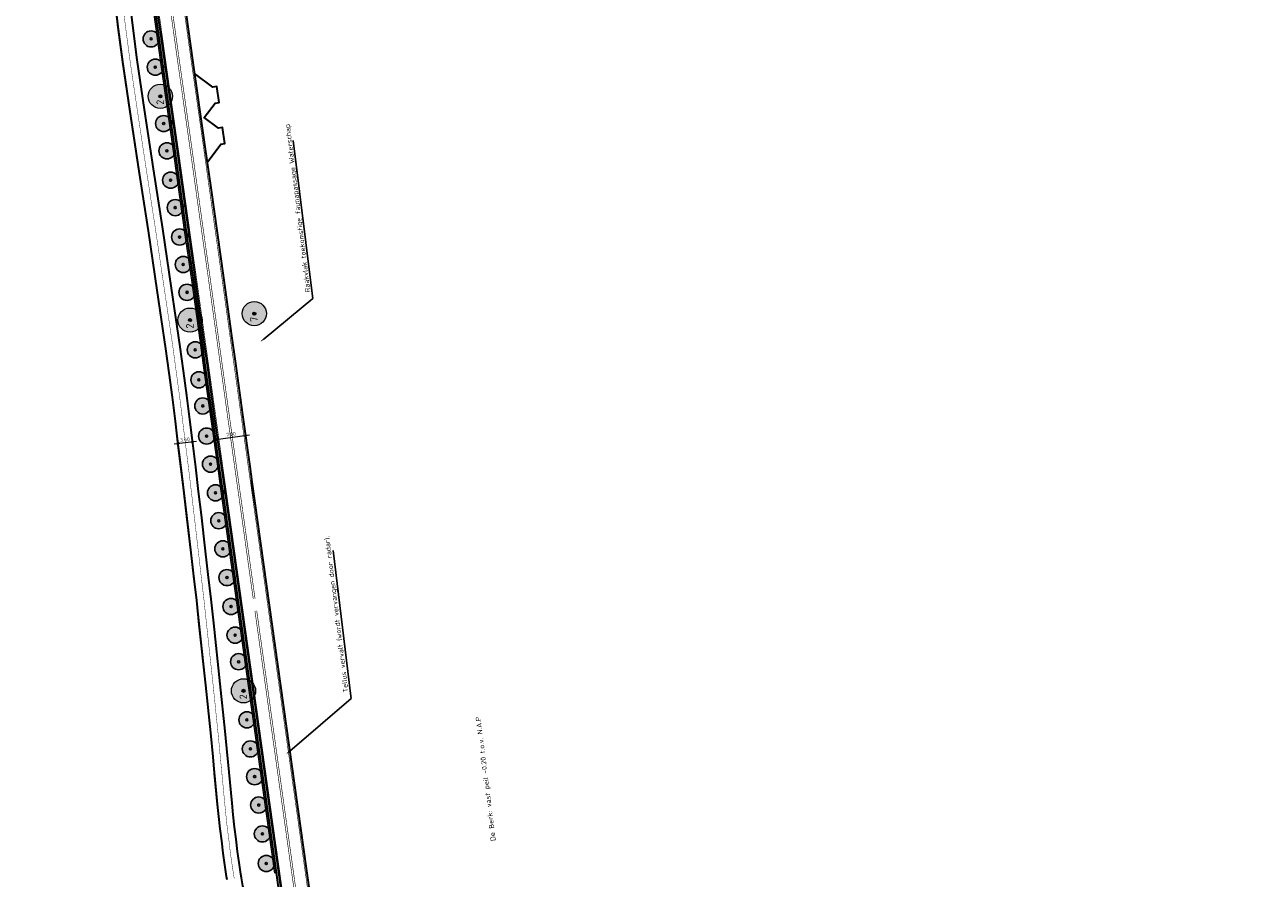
# Model space of a CAD drawing. Header units: metres. Extents: x 101623 to 104606, y 400821 to 405824.
# Tile 6 of 46: x 104215 to 104522, y 401931 to 402143. Entities that reach past the tile are written whole.
import ezdxf
from ezdxf import colors
from ezdxf.entities.mleader import LeaderData, LeaderLine
from ezdxf.math import Vec2, Vec3

# ---------------------------------------------------------------- set-up
doc = ezdxf.new("R2010")
doc.units = ezdxf.units.M
doc.header["$LTSCALE"] = 0.5
for name, pattern in [('VW-3-3_STREEP', [6, 3, -3]), ('VW-30-270_STREEP', [3, 0.3, -2.7]), ('VW-9-3_STREEP', [12, 9, -3])]:
    doc.linetypes.add(name, pattern=pattern)
doc.layers.get('Defpoints').update_dxf_attribs({"color": 4})
doc.layers.add('000___Hulplijn', color=150, linetype='Continuous', lineweight=13, plot=False)
for name, color, linetype, lineweight in [('B-WE-GR-BOOM-A', 63, 'Continuous', 25), ('B-WE-GR-BOOM-S', 253, 'Continuous', 25), ('N-WE-BV-GELEIDECONSTRUCTIE_GELEIDERAIL-G', 210, 'BV-GELEIDERAIL', 35), ('N-WE-GR-BOOM-A', 104, 'Continuous', 25), ('N-WE-GR-BOOM-S', 90, 'Continuous', 25), ('N-WE-VH-KANTVERHARDING-G', 210, 'Continuous', 35), ('N-WE-VH-KANTVERHARDING-G_2', 4, 'Continuous', 35), ('N-WE-VW-MARKERING_LANGS_STREEP_30270_010-G', 7, 'VW-30-270_STREEP', 13), ('N-WE-VW-MARKERING_LANGS_STREEP_33_015-G', 7, 'VW-3-3_STREEP', 13), ('N-WE-VW-MARKERING_LANGS_STREEP_93-G', 7, 'VW-9-3_STREEP', 13), ('N-WE-VW-MARKERING_LANGS_STREEP_DOORGETROKKEN_010-G', 7, 'Continuous', 13), ('N-WE-VW-MARKERING_LANGS_STREEP_DOORGETROKKEN_015-G', 7, 'Continuous', 13), ('X-XX-AL-M', 7, 'Continuous', 18), ('X-XX-AL-T25', 7, 'Continuous', 25), ('X-XX-AL_BINDEND-M', 10, 'Continuous', 18)]:
    doc.layers.add(name, color=color, linetype=linetype, lineweight=lineweight)
doc.styles.add('NLCS-ISO-M500-T18', font='NLCS-ISO.ttf', dxfattribs={"height": 0.9})
doc.styles.add('NLCS-ISO-M500-T25', font='NLCS-ISO.ttf', dxfattribs={"height": 1.25})
doc.styles.get("Standard").update_dxf_attribs({"font": 'NLCS-ISO.ttf'})
doc.linetypes.add('BV-GELEIDERAIL', pattern='A,10,-3,[108,NLCS.shx,S=1,R=0,X=0,Y=0],-3', length=16)
doc.dimstyles.new('NLCS-M500-T18-PIJL_L2_H2', dxfattribs={"dimscale": 0.5, "dimtxt": 2.5, "dimasz": 1.8, "dimexe": 2, "dimexo": 2, "dimgap": 0.7, "dimtad": 1, "dimzin": 0, "dimdsep": 46, "dimtxsty": 'NLCS-ISO-M500-T18', "dimcen": 0, "dimdle": 2, "dimclrd": 256, "dimclre": 256, "dimclrt": 256, "dimazin": 0, "dimtfac": 1, "dimtdec": 3, "dimtofl": 0, "dimtmove": 0, "dimatfit": 3, "dimfxl": 2, "dimfxlon": 1, "dimtfillclr": 256, "dimtolj": 1, "dimtzin": 0, "dimlwd": -1, "dimlwe": -1, "dimarcsym": 0})
doc.dimstyles.new('NLCS-M500-T18-SCHRAP_L2_H2', dxfattribs={"dimscale": 0.5, "dimtxt": 2.5, "dimasz": 1.008, "dimexe": 2, "dimexo": 2, "dimgap": 0.7, "dimtad": 1, "dimzin": 0, "dimdsep": 46, "dimtxsty": 'NLCS-ISO-M500-T18', "dimblk": 'OBLIQUE', "dimcen": 0, "dimdle": 2, "dimclrd": 256, "dimclre": 256, "dimclrt": 256, "dimazin": 0, "dimtfac": 1, "dimtdec": 3, "dimtofl": 0, "dimtmove": 0, "dimatfit": 3, "dimldrblk": 'OBLIQUE', "dimfxl": 2, "dimfxlon": 1, "dimtfillclr": 256, "dimtolj": 1, "dimtzin": 0, "dimlwd": -1, "dimlwe": -1, "dimarcsym": 0})

# ---------------------------------------------------------------- blocks, each defined once
blk = doc.blocks.new('_Oblique')
at = {"color": 0, "linetype": 'ByBlock', "lineweight": -2}
blk.add_line((-0.5, -0.5), (0.5, 0.5), dxfattribs=at)
blk = doc.blocks.new('*D32')
at = {"layer": 'Defpoints', "color": 0, "transparency": 16777216}
for p in [(104269.5, 402040.62), (104262.75, 402038.37), (104269.68, 402039.34)]:
    blk.add_point(p, dxfattribs=at)
at = {"layer": 'X-XX-AL_BINDEND-M', "transparency": 16777216}
for p, q in [((104261.57, 402039.51), (104270.49, 402040.76)), ((104262.61, 402039.36), (104262.43, 402040.64)), ((104269.54, 402040.33), (104269.36, 402041.61))]:
    blk.add_line(p, q, dxfattribs=at)
at = {"layer": 'X-XX-AL_BINDEND-M', "transparency": 16777216, "xscale": 0.504, "yscale": 0.504, "zscale": 0.504}
for p, rotation in [((104269.5, 402040.62), 7.99728136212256), ((104262.57, 402039.65), 187.9972813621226)]:
    blk.add_blockref('_Oblique', p, dxfattribs=dict(at, rotation=rotation))
at = {"layer": 'X-XX-AL_BINDEND-M', "transparency": 16777216, "insert": (104265.92, 402040.93), "char_height": 0.9, "attachment_point": 5, "rotation": 7.9973, "style": 'NLCS-ISO-M500-T18'}
blk.add_mtext('\\A1;7.00', dxfattribs=at)
blk = doc.blocks.new('*D33')
at = {"layer": 'Defpoints', "color": 0, "transparency": 16777216}
for p in [(104252.8, 402038.56), (104252.84, 402038.23), (104256.42, 402038.67)]:
    blk.add_point(p, dxfattribs=at)
at = {"layer": 'X-XX-AL_BINDEND-M', "transparency": 16777216}
for p, q in [((104257.37, 402039.12), (104251.81, 402038.44)), ((104252.8, 402038.56), (104252.68, 402039.55)), ((104256.38, 402039), (104256.25, 402039.99))]:
    blk.add_line(p, q, dxfattribs=at)
at = {"layer": 'X-XX-AL_BINDEND-M', "transparency": 16777216, "xscale": 0.504, "yscale": 0.504, "zscale": 0.504}
for p, rotation in [((104252.8, 402038.56), 186.9812514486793), ((104256.38, 402039), 6.98125144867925)]:
    blk.add_blockref('_Oblique', p, dxfattribs=dict(at, rotation=rotation))
at = {"layer": 'X-XX-AL_BINDEND-M', "transparency": 16777216, "insert": (104254.49, 402039.57), "char_height": 0.9, "attachment_point": 5, "rotation": 6.9813, "style": 'NLCS-ISO-M500-T18'}
blk.add_mtext('\\A1;3.60', dxfattribs=at)
blk = doc.blocks.new('SGR-BOOM_SCHIETWILG-SO')
at = {"linetype": 'ByBlock', "lineweight": 18}
h = blk.add_hatch(color=0, dxfattribs=at)
h.dxf.hatch_style = 1
edge = h.paths.add_edge_path()
edge.add_arc((0, 0), 0.25, 0, 360)
at = {"layer": 'N-WE-GR-BOOM-A'}
h = blk.add_hatch(color=256, dxfattribs=at)
h.dxf.hatch_style = 1
edge = h.paths.add_edge_path()
edge.add_arc((0, 0), 2, 0, 360)
at = {"color": 0, "linetype": 'ByBlock', "lineweight": 18}
for radius in [2, 0.25]:
    blk.add_circle((0, 0), radius, dxfattribs=at)
at = {"color": 0, "linetype": 'ByBlock', "lineweight": 18, "style": 'NLCS-ISO-M500-T25'}
blk.add_text('2', height=1.25, dxfattribs=at).set_placement((-1.39, -0.6))
blk = doc.blocks.new('SGR-BOOM_MEERSTAMMIG-SO')
at = {"linetype": 'ByBlock', "lineweight": 18}
h = blk.add_hatch(color=0, dxfattribs=at)
h.dxf.hatch_style = 1
edge = h.paths.add_edge_path()
edge.add_arc((0, 0), 0.25, 0, 360)
at = {"layer": 'N-WE-GR-BOOM-A'}
h = blk.add_hatch(color=256, dxfattribs=at)
h.dxf.hatch_style = 1
edge = h.paths.add_edge_path()
edge.add_arc((0, 0), 2, 0, 360)
at = {"color": 0, "linetype": 'ByBlock', "lineweight": 18}
for radius in [2, 0.25]:
    blk.add_circle((0, 0), radius, dxfattribs=at)
at = {"color": 0, "linetype": 'ByBlock', "lineweight": 18, "style": 'NLCS-ISO-M500-T25'}
blk.add_text('7', height=1.25, dxfattribs=at).set_placement((-1.36, -0.6))
blk = doc.blocks.new('SGR-BOOM_ARC-SO')
at = {"layer": 'B-WE-GR-BOOM-A'}
h = blk.add_hatch(color=256, dxfattribs=at)
h.dxf.hatch_style = 1
edge = h.paths.add_edge_path()
edge.add_arc((0, 0), 2, 0, 360)
at = {"color": 0, "linetype": 'ByBlock', "lineweight": -2}
for radius in [2, 0.25]:
    blk.add_circle((0, 0), radius, dxfattribs=at)
blk = doc.blocks.new('*D176')
at = {"layer": 'Defpoints', "color": 0, "transparency": 16777216}
for p in [(104522.01, 401945.24), (104285.95, 401901.93)]:
    blk.add_point(p, dxfattribs=at)
at = {"layer": 'X-XX-AL-M', "transparency": 16777216}
blk.add_line((104303.74, 401905.2), (104286.84, 401902.1), dxfattribs=at)
blk.add_solid([(104286.81, 401902.24), (104286.86, 401901.95), (104285.95, 401901.93)], dxfattribs=at)
at = {"layer": 'X-XX-AL-M', "transparency": 16777216, "insert": (104301.7, 401905.64), "char_height": 0.9, "attachment_point": 5, "rotation": 10.3954, "style": 'NLCS-ISO-M500-T18'}
blk.add_mtext('\\A1;R=240', dxfattribs=at)

msp = doc.modelspace()

# ---------------------------------------------------------------- linework, layer by layer
at = {"layer": '000___Hulplijn', "ltscale": 2}
msp.add_line((104263.253, 402027.969), (104276.724, 401932.043), dxfattribs=at)
at = {"layer": '000___Hulplijn', "ltscale": 2, "flags": 128}
msp.add_lwpolyline([(104229.19, 402281.521), (104230.222, 402271.828), (104231.275, 402262.592), (104232.08, 402255.476), (104232.747, 402249.563), (104234.465, 402235.519), (104237.143, 402214.541), (104239.889, 402194.647), (104242.816, 402173.608), (104245.197, 402156.451), (104245.857, 402151.69), (104248.534, 402132.598), (104251.592, 402111.156), (104253.016, 402100.99), (104254.582, 402089.817), (104256.178, 402078.583), (104258.171, 402064.243), (104259.129, 402057.373), (104260.907, 402044.636), (104262.701, 402031.838), (104263.253, 402027.967)], dxfattribs=at)
at = {"layer": 'N-WE-BV-GELEIDECONSTRUCTIE_GELEIDERAIL-G', "ltscale": 2}
msp.add_line((104263.649, 402028.025), (104277.12, 401932.098), dxfattribs=at)
at = {"layer": 'N-WE-BV-GELEIDECONSTRUCTIE_GELEIDERAIL-G', "ltscale": 2, "flags": 128}
msp.add_lwpolyline([(104224.781, 402290.902), (104233.142, 402249.633), (104234.862, 402235.569), (104237.54, 402214.594), (104240.285, 402194.702), (104243.212, 402173.663), (104245.593, 402156.506), (104246.253, 402151.745), (104248.93, 402132.654), (104251.988, 402111.212), (104253.412, 402101.046), (104254.978, 402089.873), (104256.574, 402078.638), (104258.567, 402064.298), (104259.525, 402057.428), (104261.303, 402044.691), (104263.097, 402031.894), (104263.649, 402028.024)], dxfattribs=at)
msp.add_lwpolyline([(104277.12, 401932.098), (104279.609, 401914.372, -0.0216215), (104282.098, 401888.605, 0.0012713), (104282.167, 401887.368, 0.0012713)], format="xyb", dxfattribs=at)
at = {"layer": 'N-WE-VH-KANTVERHARDING-G', "ltscale": 2}
for p, q in [((104264.194, 402028.102), (104277.665, 401932.174)), ((104271.126, 402029.075), (104284.598, 401933.141))]:
    msp.add_line(p, q, dxfattribs=at)
at = {"layer": 'N-WE-VH-KANTVERHARDING-G'}
for p, q in [((104272.049, 402022.489), (104271.124, 402029.09)), ((104277.665, 401932.172), (104277.665, 401932.174))]:
    msp.add_line(p, q, dxfattribs=at)
at = {"layer": 'N-WE-VH-KANTVERHARDING-G', "ltscale": 2, "flags": 128}
for points in [[(104246.798, 402151.821), (104249.475, 402132.731), (104252.533, 402111.289), (104253.957, 402101.122), (104255.523, 402089.95), (104257.119, 402078.715), (104259.112, 402064.374), (104260.07, 402057.504), (104261.848, 402044.767), (104263.642, 402031.971), (104264.194, 402028.102)], [(104253.731, 402152.788), (104256.406, 402133.711), (104259.464, 402112.269), (104260.889, 402102.093), (104262.454, 402090.928), (104264.051, 402079.689), (104266.045, 402065.338), (104267.003, 402058.471), (104268.781, 402045.735), (104270.573, 402032.951), (104271.124, 402029.09)], [(104260.005, 402108.368), (104263.406, 402112.888), (104264.396, 402113.028), (104263.836, 402116.989), (104262.846, 402116.849), (104259.3, 402119.517), (104261.97, 402123.065), (104262.96, 402123.205), (104262.4, 402127.166), (104261.41, 402127.026), (104256.873, 402130.44)]]:
    msp.add_lwpolyline(points, dxfattribs=at)
for points in [[(104284.597, 401933.143), (104287.111, 401915.187, 0.021463), (104291.77, 401889.868, -0.021463), (104295.547, 401869.343), (104296.867, 401859.91, -0.0000005), (104296.867, 401859.91, -0.0000005)], [(104277.665, 401932.174), (104280.154, 401914.448, -0.0216215), (104282.647, 401888.634, 0.0215068), (104284.653, 401867.819), (104285.973, 401858.385, 0.021463), (104289.75, 401837.86, -0.021463), (104294.409, 401812.542), (104307.415, 401719.617)]]:
    msp.add_lwpolyline(points, format="xyb", dxfattribs=at)
at = {"layer": 'N-WE-VH-KANTVERHARDING-G_2', "ltscale": 2}
msp.add_lwpolyline([(104268.521, 401930.898), (104268.36, 401931.768), (104267.928, 401934.639), (104267.528, 401937.416), (104267.182, 401940.467), (104266.785, 401943.443), (104266.46, 401946.473), (104266.167, 401949.415), (104265.434, 401957.117), (104265.427, 401957.19), (104265.045, 401961.216), (104264.467, 401967.231), (104263.254, 401979.028), (104261.636, 401994.009), (104261.002, 402000.041), (104260.287, 402006.101), (104259.619, 402011.916), (104258.573, 402020.9), (104257.888, 402026.755), (104257.166, 402032.729), (104256.416, 402038.669), (104255.689, 402044.604), (104254.946, 402050.558), (104254.111, 402056.665), (104253.308, 402062.641), (104251.161, 402077.175), (104248.988, 402091.899), (104246.696, 402106.772), (104244.478, 402121.455), (104242.662, 402133.778), (104241.528, 402142.3), (104240.494, 402151.075)], dxfattribs=at)
at = {"layer": 'N-WE-VH-KANTVERHARDING-G_2', "ltscale": 2, "flags": 128}
msp.add_lwpolyline([(104264.952, 401930.4), (104264.809, 401931.172), (104264.366, 401934.115), (104263.957, 401936.957), (104263.609, 401940.026), (104263.21, 401943.013), (104262.879, 401946.102), (104262.584, 401949.066), (104261.85, 401956.777), (104261.843, 401956.851), (104261.461, 401960.874), (104260.885, 401966.875), (104259.674, 401978.65), (104258.056, 401993.627), (104257.424, 401999.642), (104256.711, 402005.685), (104256.043, 402011.502), (104254.997, 402020.484), (104254.313, 402026.33), (104253.593, 402032.288), (104252.843, 402038.225), (104252.116, 402044.163), (104251.376, 402050.092), (104250.543, 402056.181), (104249.744, 402062.139), (104247.599, 402076.649), (104245.428, 402091.362), (104243.137, 402106.229), (104240.918, 402120.924), (104239.096, 402133.278), (104237.955, 402141.852), (104236.916, 402150.675)], dxfattribs=at)
msp.add_lwpolyline([(104284.726, 401867.298), (104283.972, 401867.193, -0.4083555), (104280.594, 401869.689), (104280.487, 401870.358), (104279.961, 401873.187), (104278.907, 401879.16), (104277.775, 401885.07), (104276.653, 401891.089), (104275.616, 401896.669), (104275.038, 401899.578), (104274.426, 401902.525), (104273.79, 401905.477), (104273.118, 401908.394), (104272.499, 401911.312), (104271.154, 401917.085), (104270.549, 401920.054), (104269.946, 401922.989), (104269.449, 401925.84), (104268.891, 401928.899), (104268.521, 401930.898)], format="xyb", dxfattribs=at)
at = {"layer": 'N-WE-VW-MARKERING_LANGS_STREEP_30270_010-G', "ltscale": 2, "const_width": 0.1, "flags": 128}
msp.add_lwpolyline([(104266.736, 401930.649), (104266.584, 401931.47), (104266.147, 401934.377), (104265.742, 401937.187), (104265.396, 401940.246), (104264.998, 401943.228), (104264.67, 401946.288), (104264.375, 401949.24), (104263.642, 401956.947), (104263.635, 401957.021), (104263.253, 401961.045), (104262.676, 401967.053), (104261.464, 401978.839), (104259.846, 401993.818), (104259.213, 401999.841), (104258.499, 402005.893), (104257.831, 402011.709), (104256.785, 402020.692), (104256.101, 402026.543), (104255.379, 402032.509), (104254.629, 402038.447), (104253.902, 402044.384), (104253.161, 402050.325), (104252.327, 402056.423), (104251.526, 402062.39), (104249.38, 402076.912), (104247.208, 402091.631), (104244.917, 402106.5), (104242.698, 402121.19), (104240.879, 402133.528), (104239.741, 402142.076), (104238.705, 402150.875), (104238.219, 402155.456), (104237.126, 402165.79), (104235.586, 402180.628), (104234.186, 402192.635), (104232.843, 402204.412), (104231.456, 402216.19), (104229.64, 402231.178), (104228.209, 402240.31), (104226.279, 402251.92), (104225.783, 402254.828), (104224.724, 402261.028), (104223.338, 402269.732), (104222.041, 402278.375), (104221.223, 402284.423), (104220.599, 402290.371), (104220.078, 402296.304), (104219.651, 402302.135), (104219.478, 402305.432), (104219.043, 402317.17), (104219.043, 402329.098), (104218.954, 402341.152), (104218.836, 402353.118), (104218.797, 402354.47), (104218.413, 402367.993), (104217.778, 402382.933), (104216.848, 402397.916), (104216.165, 402409.967), (104215.774, 402415.843), (104215.507, 402421.771), (104215.545, 402424.619), (104215.705, 402427.745), (104216.013, 402430.781), (104216.632, 402433.583), (104217.403, 402436.579), (104218.605, 402439.656), (104221.108, 402444.787), (104223.897, 402450.009), (104228.017, 402456.956), (104228.767, 402458.221), (104231.575, 402462.943), (104237.932, 402473.23), (104239.476, 402475.676), (104242.633, 402480.807), (104245.77, 402485.814), (104250.548, 402493.439), (104257.354, 402504.48, 0.1602328), (104264.91, 402536.083, 0.0821175), (104256.935, 402567.72), (104242.196, 402601.556, 0.2315962), (104234.293, 402608.278), (104230.092, 402609.349, -0.0065845), (104217.227, 402612.811, -0.0137144), (104190.75, 402621.1, 0.0128011), (104166.781, 402628.653, -0.0120204), (104097.54, 402650.351, -0.1099032), (104016.573, 402699.62), (103920.204, 402792.241, -0.0018987), (103892.875, 402818.708), (103750.775, 402957.376, 0.0001042), (103747.198, 402960.864, 0.0002083), (103745.413, 402962.603, 0.0004167), (103742.436, 402965.496, 0.0005208), (103740.055, 402967.801, 0.0007292), (103737.194, 402970.557, 0.0008333), (103734.689, 402972.956, 0.0010417), (103731.869, 402975.635, 0.0011458), (103729.3, 402978.055, 0.0013542), (103726.493, 402980.672, 0.0014583), (103723.878, 402983.083, 0.0181422), (103691.262, 403010.871, 0.0014583), (103688.466, 403013.07, 0.0013542), (103685.436, 403015.426, 0.0011458), (103682.64, 403017.577, 0.0010417), (103679.547, 403019.936, 0.0008333), (103676.78, 403022.029, 0.0007292), (103673.605, 403024.416, 0.0005208), (103670.951, 403026.4, 0.0004167), (103667.622, 403028.88, 0.0002083), (103665.621, 403030.366, 0.0009626), (103628.496, 403057.812, -0.1093961), (103542.622, 403156.079, -0.009599), (103507.095, 403224.142), (103393.194, 403452.959, 0.0044758), (103380.997, 403476.92), (103341.052, 403553.689, 0.0257895), (103257.383, 403696.05, 0.0128393), (103156.343, 403841.051, 0.0243101), (103143.968, 403856.265, -0.0255656), (103130.994, 403872.296), (103125.427, 403879.944)], format="xyb", dxfattribs=at)
at = {"layer": 'N-WE-VW-MARKERING_LANGS_STREEP_33_015-G', "ltscale": 2, "const_width": 0.15, "flags": 128}
for points in [[(104269.975, 402584.454, 0.0150264), (104271.462, 402573.94, 0.0011523), (104271.606, 402573.112, 0.00107), (104271.766, 402572.218, 0.0009054), (104271.917, 402571.397, 0.000823), (104272.086, 402570.492, 0.0006584), (104272.239, 402569.686, 0.0005761), (104272.416, 402568.762, 0.0004115), (104272.566, 402567.992, 0.0003292), (104272.755, 402567.027, 0.0001646), (104272.87, 402566.448, 0.0000823), (104273.099, 402565.286, -0.0003968), (104273.666, 402562.409, -0.0007936), (104273.947, 402560.961, -0.0015872), (104274.405, 402558.544, -0.001984), (104274.759, 402556.598, -0.0027776), (104275.163, 402554.254, -0.0031744), (104275.494, 402552.189, -0.0039681), (104275.832, 402549.861, -0.0043649), (104276.106, 402547.729, -0.0051585), (104276.36, 402545.398, -0.0055553), (104276.551, 402543.219, -0.1488662), (104264.439, 402488.904), (104264.234, 402488.563), (104261.856, 402484.558), (104259.674, 402481.091), (104257.562, 402477.947), (104254.485, 402473.446), (104252.247, 402470.104), (104249.929, 402466.35), (104248.422, 402463.861), (104247.483, 402462.128), (104245.99, 402459.307), (104244.603, 402456.597), (104243.425, 402454.12), (104242.486, 402452.043), (104242.098, 402451.184), (104240.789, 402448.042), (104239.314, 402444.407), (104238.148, 402441.353), (104237.138, 402438.526), (104236.01, 402435.132), (104235.168, 402432.387), (104234.54, 402430.115), (104233.649, 402426.292), (104232.872, 402422.747), (104232.321, 402419.779), (104231.66, 402416.117), (104231.096, 402412.621), (104230.261, 402406.328), (104229.74, 402400.652), (104229.463, 402395.544), (104229.425, 402393.07), (104229.406, 402389.56), (104229.426, 402386.579), (104229.529, 402381.449), (104230.553, 402358.819), (104230.754, 402355.888), (104231.319, 402347.652), (104231.675, 402342.48), (104232.294, 402333.62), (104233.517, 402318.147), (104234.443, 402306.623), (104235.15, 402298.428), (104236.344, 402285.882), (104237.751, 402272.658), (104238.801, 402263.451), (104239.607, 402256.328), (104240.271, 402250.448), (104241.982, 402236.459), (104244.652, 402215.538), (104247.392, 402195.686), (104250.319, 402174.652), (104252.7, 402157.493), (104253.36, 402152.736), (104256.035, 402133.659), (104259.093, 402112.216), (104260.518, 402102.041), (104262.083, 402090.876), (104263.68, 402079.637), (104265.674, 402065.286), (104266.632, 402058.419), (104268.409, 402045.683), (104270.202, 402032.898), (104270.752, 402029.037), (104284.226, 401933.089)], [(104259.104, 402582.411, 0.002623), (104259.47, 402581.169, 0.0029548), (104259.987, 402579.482, 0.0023638), (104260.465, 402577.985, 0.0020683), (104261.025, 402576.278, 0.0014774), (104261.502, 402574.859, 0.0011819), (104262.108, 402573.088, 0.000591), (104262.475, 402572.027, 0.0002955), (104263.213, 402569.906, -0.0001916), (104263.66, 402568.626, -0.0003832), (104263.882, 402567.985, -0.0007665), (104264.25, 402566.916, -0.0009581), (104264.542, 402566.06, -0.0013414), (104264.887, 402565.032, -0.001533), (104265.184, 402564.13, -0.0019162), (104265.51, 402563.115, -0.0021079), (104265.799, 402562.191, -0.0024911), (104266.104, 402561.181, -0.0026827), (104266.378, 402560.24, -0.2009081), (104258.303, 402492.376), (104258.114, 402492.065), (104255.84, 402488.236), (104253.762, 402484.935), (104251.726, 402481.901), (104248.647, 402477.396), (104246.317, 402473.918), (104243.915, 402470.028), (104242.304, 402467.369), (104241.267, 402465.456), (104239.736, 402462.561), (104238.281, 402459.717), (104237.029, 402457.086), (104236.062, 402454.947), (104235.63, 402453.992), (104234.269, 402450.722), (104232.754, 402446.991), (104231.534, 402443.797), (104230.472, 402440.824), (104229.294, 402437.278), (104228.4, 402434.361), (104227.706, 402431.855), (104226.773, 402427.846), (104225.962, 402424.145), (104225.387, 402421.049), (104224.71, 402417.305), (104224.12, 402413.647), (104223.253, 402407.114), (104222.708, 402401.166), (104222.415, 402395.79), (104222.375, 402393.152), (104222.373, 402389.463), (104222.424, 402386.346), (104222.655, 402381.316), (104224.316, 402358.413), (104224.519, 402355.46), (104225.084, 402347.225), (104225.44, 402342.051), (104226.061, 402333.156), (104227.287, 402317.651), (104228.215, 402306.104), (104228.925, 402297.864), (104230.125, 402285.256), (104231.539, 402271.973), (104232.592, 402262.742), (104233.397, 402255.625), (104234.063, 402249.718), (104235.78, 402235.684), (104238.457, 402214.715), (104241.201, 402194.828), (104244.128, 402173.791), (104246.509, 402156.634), (104247.169, 402151.873), (104249.846, 402132.784), (104252.904, 402111.341), (104254.328, 402101.174), (104255.894, 402090.002), (104257.49, 402078.767), (104259.483, 402064.426), (104260.441, 402057.556), (104262.219, 402044.819), (104264.013, 402032.023), (104264.565, 402028.154), (104278.036, 401932.226)], [(104298.234, 401843.338, 0.0171072), (104296.495, 401859.858), (104296.455, 401860.145), (104295.175, 401869.291, 0.021463), (104291.404, 401889.785, -0.021463), (104286.739, 401915.135), (104284.226, 401933.091)], [(104278.036, 401932.226), (104280.525, 401914.5, -0.0216215), (104283.022, 401888.654, 0.0215068), (104285.024, 401867.871), (104286.344, 401858.437, 0.021463), (104290.116, 401837.944, -0.021463), (104294.78, 401812.594), (104307.786, 401719.669)]]:
    msp.add_lwpolyline(points, format="xyb", dxfattribs=at)
at = {"layer": 'N-WE-VW-MARKERING_LANGS_STREEP_93-G', "ltscale": 2, "flags": 128}
for points in [[(104231.1, 402306.396, 0.15, 0.15, 0), (104231.814, 402298.126, 0.15, 0.15, 0), (104233.011, 402285.546, 0.15, 0.15, 0), (104233.634, 402279.685, 0.15, 0.15, 0), (104234.421, 402272.291, 0.15, 0.15, 0), (104235.473, 402263.071, 0.15, 0.15, 0), (104236.278, 402255.951, 0.15, 0.15, 0), (104236.944, 402250.056, 0.15, 0.15, 0), (104238.658, 402236.043, 0.15, 0.15, 0), (104241.332, 402215.097, 0.15, 0.15, 0), (104244.074, 402195.227, 0.15, 0.15, 0), (104247.001, 402174.19, 0.15, 0.15, 0), (104249.382, 402157.032, 0.15, 0.15, 0), (104250.042, 402152.273, 0.15, 0.15, 0), (104252.718, 402133.19, 0.15, 0.15, 0), (104255.776, 402111.747, 0.15, 0.15, 0), (104257.2, 402101.576, 0.15, 0.15, 0), (104258.766, 402090.408, 0.15, 0.15, 0), (104260.362, 402079.171, 0.15, 0.15, 0), (104262.356, 402064.825, 0.15, 0.15, 0), (104263.314, 402057.956, 0.15, 0.15, 0), (104265.092, 402045.22, 0.15, 0.15, 0), (104266.885, 402032.429, 0.15, 0.15, 0), (104267.436, 402028.564, 0.15, 0.15, 0), (104271.437, 402000.073, 0, 0, 0)], [(104231.547, 402306.459, 0.15, 0.15, 0), (104232.262, 402298.166, 0.15, 0.15, 0), (104233.458, 402285.592, 0.15, 0.15, 0), (104234.082, 402279.733, 0.15, 0.15, 0), (104234.869, 402272.34, 0.15, 0.15, 0), (104235.92, 402263.122, 0.15, 0.15, 0), (104236.725, 402256.002, 0.15, 0.15, 0), (104237.391, 402250.109, 0.15, 0.15, 0), (104239.104, 402236.099, 0.15, 0.15, 0), (104241.778, 402215.156, 0.15, 0.15, 0), (104244.52, 402195.288, 0.15, 0.15, 0), (104247.446, 402174.252, 0.15, 0.15, 0), (104249.828, 402157.094, 0.15, 0.15, 0), (104250.487, 402152.335, 0.15, 0.15, 0), (104253.163, 402133.253, 0.15, 0.15, 0), (104256.221, 402111.81, 0.15, 0.15, 0), (104257.646, 402101.639, 0.15, 0.15, 0), (104259.211, 402090.47, 0.15, 0.15, 0), (104260.808, 402079.233, 0.15, 0.15, 0), (104262.802, 402064.887, 0.15, 0.15, 0), (104263.759, 402058.018, 0.15, 0.15, 0), (104265.537, 402045.282, 0.15, 0.15, 0), (104267.33, 402032.492, 0.15, 0.15, 0), (104267.883, 402028.62, 0.15, 0.15, 0), (104271.883, 402000.136, 0, 0, 0)]]:
    msp.add_lwpolyline(points, format="xyseb", dxfattribs=at)
at = {"layer": 'N-WE-VW-MARKERING_LANGS_STREEP_DOORGETROKKEN_010-G', "ltscale": 2, "const_width": 0.1, "flags": 128}
for points in [[(104268.372, 401930.878), (104268.212, 401931.743), (104267.779, 401934.617), (104267.379, 401937.397), (104267.033, 401940.449), (104266.636, 401943.425), (104266.311, 401946.457), (104266.017, 401949.4), (104265.285, 401957.103), (104265.278, 401957.176), (104264.896, 401961.202), (104264.318, 401967.216), (104263.105, 401979.012), (104261.487, 401993.993), (104260.853, 402000.024), (104260.138, 402006.084), (104259.47, 402011.899), (104258.424, 402020.883), (104257.739, 402026.737), (104257.017, 402032.711), (104256.267, 402038.65), (104255.54, 402044.586), (104254.797, 402050.539), (104253.962, 402056.644), (104253.16, 402062.62), (104251.012, 402077.153), (104248.839, 402091.877), (104246.548, 402106.749), (104244.33, 402121.433), (104242.513, 402133.757), (104241.379, 402142.281), (104240.345, 402151.059)], [(104265.1, 401930.421), (104264.957, 401931.197), (104264.514, 401934.137), (104264.106, 401936.976), (104263.758, 401940.044), (104263.359, 401943.031), (104263.029, 401946.118), (104262.733, 401949.08), (104262, 401956.791), (104261.992, 401956.865), (104261.611, 401960.888), (104261.034, 401966.89), (104259.823, 401978.666), (104258.205, 401993.643), (104257.573, 401999.658), (104256.86, 402005.702), (104256.192, 402011.519), (104255.146, 402020.501), (104254.462, 402026.348), (104253.742, 402032.306), (104252.992, 402038.243), (104252.265, 402044.181), (104251.525, 402050.111), (104250.692, 402056.201), (104249.892, 402062.16), (104247.748, 402076.671), (104245.576, 402091.385), (104243.286, 402106.251), (104241.066, 402120.946), (104239.245, 402133.299), (104238.104, 402141.871), (104237.065, 402150.692)], [(104280.446, 401869.665), (104280.339, 401870.333), (104279.813, 401873.16), (104278.76, 401879.133), (104277.628, 401885.043), (104276.506, 401891.061), (104275.469, 401896.64), (104274.891, 401899.548), (104274.279, 401902.494), (104273.644, 401905.444), (104272.971, 401908.362), (104272.353, 401911.28), (104271.008, 401917.053), (104270.402, 401920.024), (104269.799, 401922.961), (104269.301, 401925.814), (104268.744, 401928.871), (104268.373, 401930.871)]]:
    msp.add_lwpolyline(points, dxfattribs=at)
at = {"layer": 'N-WE-VW-MARKERING_LANGS_STREEP_DOORGETROKKEN_015-G', "ltscale": 2, "const_width": 0.15, "flags": 128}
for points in [[(104271.854, 401997.102), (104280.908, 401932.626)], [(104272.3, 401997.165), (104281.354, 401932.689)]]:
    msp.add_lwpolyline(points, dxfattribs=at)
at = {"layer": 'N-WE-VW-MARKERING_LANGS_STREEP_DOORGETROKKEN_015-G', "const_width": 0.15, "flags": 128}
for points in [[(104280.908, 401932.626), (104283.809, 401911.899)], [(104281.354, 401932.689), (104284.255, 401911.962)]]:
    msp.add_lwpolyline(points, dxfattribs=at)

# ---------------------------------------------------------------- block references
at = {"layer": 'B-WE-GR-BOOM-S'}
for p in [(104246.098, 402139.01), (104247.142, 402131.989), (104249.214, 402118.004), (104250.036, 402111.238), (104250.946, 402103.95), (104252.09, 402097.147), (104253.174, 402089.856), (104254.068, 402083.042), (104255.004, 402076.131), (104257.052, 402061.857), (104257.959, 402054.424), (104258.916, 402047.939), (104259.878, 402040.469), (104260.845, 402033.512), (104262.067, 402026.377), (104262.887, 402019.468), (104263.899, 402012.498), (104264.924, 402005.355), (104265.921, 401998.182), (104266.923, 401991.077), (104267.822, 401984.484), (104269.873, 401970.051), (104270.725, 401962.844), (104271.788, 401955.965), (104272.792, 401948.927), (104273.702, 401941.759), (104274.68, 401934.434)]:
    msp.add_blockref('SGR-BOOM_ARC-SO', p, dxfattribs=at)
at = {"layer": 'N-WE-GR-BOOM-S', "xscale": 1.5, "yscale": 1.5, "zscale": 1.5, "rotation": 90}
for p in [(104248.392, 402124.77), (104255.748, 402069.242), (104269.021, 401977.258)]:
    msp.add_blockref('SGR-BOOM_SCHIETWILG-SO', p, dxfattribs=at)

# ---------------------------------------------------------------- texts
at = {"layer": 'X-XX-AL-T25'}
msp.add_text('De Berk: vast peil -0.20 t.o.v. N.A.P', height=1.25, rotation=97, dxfattribs=at).set_placement((104331.614, 401940.07))

# ---------------------------------------------------------------- dimensions: what is measured, and where the dimension line sits
at = {"layer": 'X-XX-AL-M'}
dim = msp.add_radius_dim(center=(104522.013, 401945.239), mpoint=(104285.952, 401901.933), dimstyle='NLCS-M500-T18-PIJL_L2_H2', override={"dimdec": 0, "dimpost": 'R=<>'}, dxfattribs=at)
dim.commit()
dim.dimension.update_dxf_attribs({"geometry": '*D176', "text_midpoint": (104301.847, 401904.849), "dimtype": 164})
at = {"layer": 'X-XX-AL_BINDEND-M'}
for p1, p2, distance, picture, middle in [((104262.745, 402038.369), (104269.677, 402039.343), 1.294, '*D32', (104265.92, 402040.929)), ((104256.416, 402038.669), (104252.842, 402038.231), -0.333, '*D33', (104254.491, 402039.574))]:
    dim = msp.add_aligned_dim(p1=p1, p2=p2, distance=distance, dimstyle='NLCS-M500-T18-SCHRAP_L2_H2', dxfattribs=at)
    dim.commit()
    dim.dimension.update_dxf_attribs({"geometry": picture, "text_midpoint": middle})

# ---------------------------------------------------------------- next in the draw order: leaders
at = {"layer": 'X-XX-AL-T25'}
ml = msp.add_multileader_mtext('Standard', dxfattribs=at)
ml.set_content('Raakvlak toekomstige faunapassage Waterschap', color=256, style='NLCS-ISO-M500-T25')
ml.set_leader_properties(color=256, linetype='ByLayer', lineweight=-1)
ml.build(insert=Vec2(0, 0))
ml.multileader.update_dxf_attribs({"text_left_attachment_type": 5, "text_right_attachment_type": 5, "dogleg_length": 1.25, "arrow_head_size": 1.25})
ctx = ml.context
ctx.base_point, ctx.char_height, ctx.arrow_head_size, ctx.landing_gap_size, ctx.plane_origin, ctx.plane_x_axis, ctx.plane_y_axis = Vec3(104286.035, 402075.829), 1.25, 1.25, 0.45, Vec3(104209.572, 402134.397), Vec3(-0.1218693, 0.9925462), Vec3(-0.9925462, -0.1218693)
ctx.left_attachment, ctx.right_attachment = 5, 5
notes = []
notes.append((ctx, [(0, (1, 1, 0), (104286.187, 402074.588), (-0.1218693, 0.9925462), 1.25, [(0, [(104273.153, 402063.816)], 0, [])])]))
ctx.mtext.insert, ctx.mtext.text_direction, ctx.mtext.rotation, ctx.mtext.width, ctx.mtext.flow_direction = Vec3(104284.367, 402076.077), Vec3(-0.1218693, 0.9925462), 1.6929694, 37.39528, 5
ctx.mtext.has_bg_fill, ctx.mtext.bg_color, ctx.mtext.bg_scale_factor, ctx.mtext.bg_transparency, ctx.mtext.use_window_bg_color = 1, -1027028792, 1.5, 0, 1
ml = msp.add_multileader_mtext('Standard', dxfattribs=at)
ml.set_content('Tellus vervalt (wordt vervangen door radar).', color=256, style='NLCS-ISO-M500-T25')
ml.set_leader_properties(color=256, linetype='ByLayer', lineweight=-1)
ml.build(insert=Vec2(0, 0))
ml.multileader.update_dxf_attribs({"text_left_attachment_type": 5, "text_right_attachment_type": 5, "dogleg_length": 1.25, "arrow_head_size": 1.25})
ctx = ml.context
ctx.base_point, ctx.char_height, ctx.arrow_head_size, ctx.landing_gap_size, ctx.plane_origin, ctx.plane_x_axis, ctx.plane_y_axis = Vec3(104295.583, 401976.587), 1.25, 1.25, 0.45, Vec3(104215.953, 402032.084), Vec3(-0.1218693, 0.9925462), Vec3(-0.9925462, -0.1218693)
ctx.left_attachment, ctx.right_attachment = 5, 5
notes.append((ctx, [(0, (1, 1, 0), (104295.736, 401975.346), (-0.1218693, 0.9925462), 1.25, [(0, [(104279.534, 401961.504)], 0, [])])]))
ctx.mtext.insert, ctx.mtext.text_direction, ctx.mtext.rotation, ctx.mtext.width, ctx.mtext.flow_direction = Vec3(104293.791, 401976.82), Vec3(-0.1218693, 0.9925462), 1.6929694, 36.27956, 5
ctx.mtext.has_bg_fill, ctx.mtext.bg_color, ctx.mtext.bg_scale_factor, ctx.mtext.bg_transparency, ctx.mtext.use_window_bg_color = 1, -1027028792, 1.5, 0, 1
for ctx, leaders in notes:
    for number, flags, end, landing, length, lines in leaders:
        leader = LeaderData()
        leader.index, (leader.has_last_leader_line, leader.has_dogleg_vector, leader.attachment_direction) = number, flags
        leader.last_leader_point, leader.dogleg_vector, leader.dogleg_length = Vec3(end), Vec3(landing), length
        for number, points, colour, breaks in lines:
            line = LeaderLine()
            line.index, line.vertices, line.color, line.breaks = number, Vec3.list(points), colors.encode_raw_color(colour), breaks
            leader.lines.append(line)
        ctx.leaders.append(leader)

# ---------------------------------------------------------------- next in the draw order: block references
at = {"layer": 'N-WE-GR-BOOM-S', "xscale": 1.5, "yscale": 1.5, "zscale": 1.5, "rotation": 90}
msp.add_blockref('SGR-BOOM_MEERSTAMMIG-SO', (104271.691, 402070.853), dxfattribs=at)

doc.saveas('drawing.dxf')
